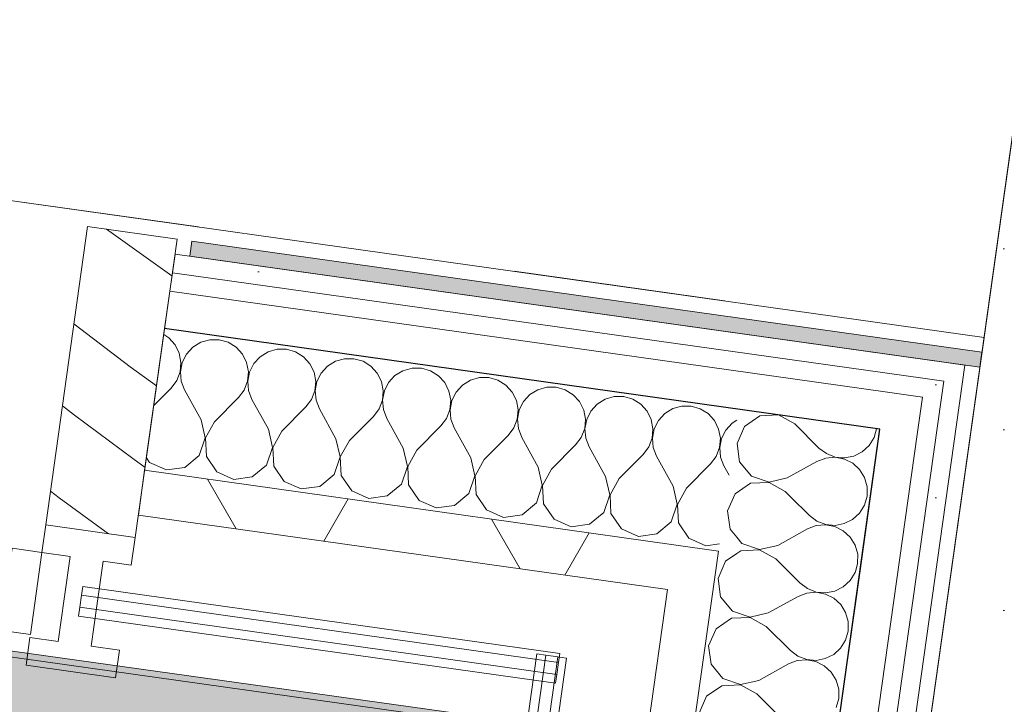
# Model space of a CAD drawing. Header units: millimetres. Extents: x 74467 to 235410, y -65 to 114857.
# Tile 240 of 256: x 123666 to 124321, y 87838 to 88293. Entities that reach past the tile are written whole.
import ezdxf
from ezdxf.enums import TextEntityAlignment as Align

# ---------------------------------------------------------------- set-up
doc = ezdxf.new("R2010")
doc.units = ezdxf.units.MM
doc.header["$MEASUREMENT"] = 0
doc.linetypes.add('Katkend topelt', pattern=[1093.611073, 529.166651, -211.666656, 141.111112, -211.666656])
doc.linetypes.add('Wipeout_Contour', pattern=[1000, 0, -1000])
for name, color, linetype in [('00 Kunstikonkursi LÜ jaoks asendi 2D', 7, 'Continuous'), ('00 Teljed.AR', 7, 'Continuous'), ('1232 Välisseinad.AR', 7, 'Continuous'), ('1233 Postid.AR', 7, 'Continuous'), ('1235 Vahelaed.AR', 7, 'Continuous'), ('1245 Klaasfassaadid.AR', 7, 'Continuous'), ('1253 Välisterrassid.AR', 7, 'Continuous'), ('1326 Seinapinnad.SA', 7, 'Continuous'), ('9350 Netopind.AR', 7, 'Continuous'), ('Aken', 7, 'Continuous')]:
    doc.layers.add(name, color=color, linetype=linetype)
doc.styles.add('GENERATED_STYLE_3', font='txt')
pattern_1 = [(60, (0, 0), (-129.90381, 75), []), (120, (0, 0), (129.90381, 75), [])]
pattern_2 = [(0, (0, 0), (0, 75), [0, -75])]
pattern_3 = [(45, (0, 0), (-176.7767, 176.7767), []), (45, (-35.36, 35.36), (-176.7767, 176.7767), []), (45, (-70.7, 70.7), (-176.7767, 176.7767), [])]

# ---------------------------------------------------------------- blocks, each defined once
blk = doc.blocks.new('Slab_2_1', base_point=(97924.22, 91486.56))
at = {"layer": '1253 Välisterrassid.AR', "linetype": 'Continuous', "lineweight": 13, "true_color": 0xcdcecd}
h = blk.add_hatch(dxfattribs=at)
h.set_pattern_fill('Põrandalaud_0001', color=254, style=0, pattern_type=2)
h.set_pattern_definition([(352, (109408.39, 80356.21), (21.1543, 150.5207), [])])
h.paths.add_polyline_path([(97924.22, 91486.56), (94848.49, 69601.63), (97576.69, 69218.21), (100268.99, 88374.94), (121846.93, 85342.36), (119898.51, 71478.61), (121636.43, 71234.36), (123968.29, 87826.31)])
at = {"layer": '1253 Välisterrassid.AR', "color": 7, "linetype": 'Continuous', "lineweight": 13, "flags": 128}
blk.add_lwpolyline([(97924.22, 91486.56), (123968.29, 87826.31), (121636.43, 71234.36), (119898.51, 71478.61), (121846.93, 85342.36), (100268.99, 88374.94), (97576.69, 69218.21), (94848.49, 69601.63)], close=True, dxfattribs=at)
blk = doc.blocks.new('Slab_22_1', base_point=(124307.1, 88081.63))
at = {"color": 254, "linetype": 'Wipeout_Contour', "lineweight": 0, "ltscale": 742907.755518}
blk.add_wipeout([(124307.1, 88081.63), (121939.59, 71235.88), (126312.64, 71235.88), (129692.64, 71235.88), (129692.64, 87324.74)], dxfattribs=at).dxf.layer = '1235 Vahelaed.AR'
at = {"layer": '1235 Vahelaed.AR', "color": 7, "linetype": 'Continuous', "lineweight": 13, "flags": 128}
blk.add_lwpolyline([(124307.1, 88081.63), (121939.59, 71235.88), (126312.64, 71235.88), (129692.64, 71235.88), (129692.64, 83745.46)], dxfattribs=at)
blk = doc.blocks.new('Slab_23_1', base_point=(97668.9, 91825.39))
at = {"color": 254, "linetype": 'Wipeout_Contour', "lineweight": 0, "ltscale": 737196.925936}
blk.add_wipeout([(97668.9, 91825.39), (124307.1, 88081.63), (129442.64, 87359.88), (129442.64, 93185.88), (97860.1, 93185.88)], dxfattribs=at).dxf.layer = '1235 Vahelaed.AR'
at = {"layer": '1235 Vahelaed.AR', "color": 7, "linetype": 'Continuous', "lineweight": 13, "flags": 128}
blk.add_lwpolyline([(97668.9, 91825.39), (124307.1, 88081.63)], dxfattribs=at)
blk = doc.blocks.new('Söökla_RG 125_21_1', base_point=(128542.66, 93185.88))
at = {"layer": '9350 Netopind.AR', "color": 7, "linetype": 'Continuous', "lineweight": 13, "flags": 128}
blk.add_lwpolyline([(97860.1, 93185.88), (97668.9, 91825.39), (101877.54, 91233.9), (101933.11, 91629.3), (102329.22, 91573.64), (102273.65, 91178.23), (107819.15, 90398.86), (107874.72, 90794.27), (108270.82, 90738.6), (108215.25, 90343.19), (113760.75, 89563.82), (113816.42, 89959.93), (114212.53, 89904.26), (114156.86, 89508.15), (119702.36, 88728.78), (119758.03, 89124.89), (120154.14, 89069.22), (120098.47, 88673.11), (124307.12, 88081.63), (124362.69, 88477.03), (124758.8, 88421.36), (124704.62, 88035.86), (129702.65, 87333.43), (129702.65, 93185.88)], close=True, dxfattribs=at)
blk = doc.blocks.new('Wall_260_1', base_point=(123779.48, 88135.59))
at = {"layer": '1326 Seinapinnad.SA', "linetype": 'Continuous', "lineweight": 0, "true_color": 0xfefefe}
blk.add_hatch(color=7, dxfattribs=at).paths.add_polyline_path([(123779.48, 88135.59), (124304.32, 88061.82), (124305.71, 88071.73), (123780.87, 88145.49)])
at = {"layer": '1326 Seinapinnad.SA', "color": 7, "linetype": 'Continuous', "lineweight": 15, "flags": 128}
for points in [[(123780.87, 88145.49), (123779.48, 88135.59)], [(124305.71, 88071.73), (123780.87, 88145.49)], [(123779.48, 88135.59), (124304.32, 88061.82)], [(124304.32, 88061.82), (124305.71, 88071.73)]]:
    blk.add_lwpolyline(points, dxfattribs=at)
blk = doc.blocks.new('*X1517')
at = {"layer": '1232 Välisseinad.AR', "color": 252, "linetype": 'Continuous', "lineweight": 13, "true_color": 0x8c8d8c}
for p, q in [((124158.18, 88029.57), (124147.98, 88022.59)), ((124170.41, 88030.15), (124158.18, 88029.57)), ((124181.33, 88024.16), (124170.57, 88030.13)), ((124181.33, 88024.16), (124197.36, 88008.2)), ((124147.98, 88022.59), (124142.98, 88011.28)), ((124234.96, 88018.41), (124235.69, 88020.98)), ((124142.98, 88011.28), (124144.67, 87999.03)), ((124197.36, 88008.2), (124202.35, 88004.45)), ((124202.35, 88004.45), (124208.18, 88002.21)), ((124144.67, 87999.03), (124152.54, 87989.51)), ((124176.3, 87988.32), (124196.11, 87999.25)), ((124201.93, 88001.48), (124196.11, 87999.25)), ((124208.15, 88002.03), (124201.93, 88001.48)), ((124212.2, 88001.26), (124208.15, 88002.03)), ((124208.18, 88002.21), (124212.89, 88001.78)), ((124151.88, 87984.78), (124141.68, 87977.79)), ((124164.23, 87985.36), (124151.88, 87984.78)), ((124152.54, 87989.51), (124164.25, 87985.54)), ((124175.04, 87979.36), (124164.23, 87985.36)), ((124164.25, 87985.54), (124176.3, 87988.32)), ((124175.04, 87979.36), (124178.53, 87975.89)), ((124141.68, 87977.79), (124136.68, 87966.48)), ((124136.68, 87966.48), (124138.37, 87954.24)), ((124138.37, 87954.24), (124142.76, 87948.93))]:
    blk.add_line(p, q, dxfattribs=at)
blk = doc.blocks.new('*X1518')
at = {"layer": '1232 Välisseinad.AR', "color": 252, "linetype": 'Continuous', "lineweight": 13, "true_color": 0x8c8d8c}
for p, q in [((124234.01, 88015.09), (124234.96, 88018.41)), ((124230.72, 88009.78), (124234.01, 88015.09)), ((124220.52, 88002.79), (124226.11, 88005.58)), ((124226.11, 88005.58), (124230.72, 88009.78)), ((124214.28, 88000.86), (124212.2, 88001.26)), ((124212.89, 88001.78), (124214.39, 88001.64)), ((124219.86, 87998.06), (124214.28, 88000.86)), ((124214.39, 88001.64), (124220.52, 88002.79)), ((124224.46, 87993.85), (124219.86, 87998.06)), ((124227.74, 87988.54), (124224.46, 87993.85)), ((124229.43, 87982.53), (124227.74, 87988.54)), ((124229.43, 87976.29), (124229.43, 87982.53)), ((124178.53, 87975.89), (124191.07, 87963.41)), ((124227.71, 87970.29), (124229.43, 87976.29)), ((124219.81, 87960.78), (124224.43, 87964.98)), ((124224.43, 87964.98), (124227.71, 87970.29)), ((124191.07, 87963.41), (124196.06, 87959.66)), ((124196.06, 87959.66), (124201.88, 87957.41)), ((124214.23, 87958), (124219.81, 87960.78)), ((124170, 87943.53), (124189.81, 87954.45)), ((124195.64, 87956.68), (124189.81, 87954.45)), ((124201.85, 87957.23), (124195.64, 87956.68)), ((124207.99, 87956.06), (124201.85, 87957.23)), ((124201.88, 87957.41), (124208.09, 87956.84)), ((124213.56, 87953.27), (124207.99, 87956.06)), ((124208.09, 87956.84), (124214.23, 87958)), ((124218.17, 87949.05), (124213.56, 87953.27)), ((124142.76, 87948.93), (124146.25, 87944.71)), ((124221.44, 87943.74), (124218.17, 87949.05)), ((124145.58, 87939.98), (124142.83, 87938.09)), ((124157.93, 87940.56), (124145.58, 87939.98)), ((124146.25, 87944.71), (124157.96, 87940.74)), ((124168.74, 87934.57), (124157.93, 87940.56)), ((124157.96, 87940.74), (124170, 87943.53)), ((124223.14, 87937.73), (124221.44, 87943.74)), ((124168.74, 87934.57), (124168.88, 87934.44)), ((124223.13, 87931.49), (124223.14, 87937.73)), ((124221.85, 87926.99), (124223.13, 87931.49))]:
    blk.add_line(p, q, dxfattribs=at)
blk = doc.blocks.new('*X1519')
at = {"layer": '1232 Välisseinad.AR', "color": 252, "linetype": 'Continuous', "lineweight": 13, "true_color": 0x8c8d8c}
for p, q in [((124135.39, 87932.99), (124130.39, 87921.68)), ((124142.83, 87938.09), (124135.39, 87932.99)), ((124168.88, 87934.44), (124184.77, 87918.61)), ((124221.42, 87925.49), (124221.85, 87926.99)), ((124130.39, 87921.68), (124132.08, 87909.44)), ((124213.52, 87915.98), (124218.13, 87920.19)), ((124218.13, 87920.19), (124221.42, 87925.49)), ((124184.77, 87918.61), (124189.76, 87914.86)), ((124189.76, 87914.86), (124195.58, 87912.61)), ((124195.58, 87912.61), (124201.8, 87912.05)), ((124201.8, 87912.05), (124207.93, 87913.2)), ((124207.93, 87913.2), (124213.52, 87915.98)), ((124132.08, 87909.44), (124139.95, 87899.91)), ((124163.71, 87898.73), (124183.51, 87909.65)), ((124189.34, 87911.88), (124183.51, 87909.65)), ((124195.56, 87912.43), (124189.34, 87911.88)), ((124201.69, 87911.27), (124195.56, 87912.43)), ((124207.27, 87908.47), (124201.69, 87911.27)), ((124211.87, 87904.25), (124207.27, 87908.47)), ((124139.95, 87899.91), (124151.66, 87895.95)), ((124215.14, 87898.94), (124211.87, 87904.25)), ((124139.29, 87895.18), (124129.09, 87888.19)), ((124151.64, 87895.76), (124139.29, 87895.18)), ((124162.45, 87889.77), (124151.64, 87895.76)), ((124151.66, 87895.95), (124163.71, 87898.73)), ((124216.84, 87892.93), (124215.14, 87898.94)), ((124216.83, 87886.69), (124216.84, 87892.93)), ((124129.09, 87888.19), (124124.09, 87876.89)), ((124162.45, 87889.77), (124178.48, 87873.81)), ((124215.12, 87880.69), (124216.83, 87886.69)), ((124211.83, 87875.39), (124215.12, 87880.69)), ((124124.09, 87876.89), (124125.78, 87864.64)), ((124178.48, 87873.81), (124183.47, 87870.06)), ((124207.22, 87871.18), (124211.83, 87875.39)), ((124183.05, 87867.08), (124177.22, 87864.85)), ((124189.26, 87867.64), (124183.05, 87867.08)), ((124183.47, 87870.06), (124189.29, 87867.82)), ((124195.39, 87866.47), (124189.26, 87867.64)), ((124189.29, 87867.82), (124195.5, 87867.25)), ((124195.5, 87867.25), (124201.64, 87868.4)), ((124201.64, 87868.4), (124207.22, 87871.18)), ((124125.78, 87864.64), (124133.66, 87855.11)), ((124157.41, 87853.93), (124177.22, 87864.85)), ((124200.97, 87863.67), (124195.39, 87866.47)), ((124205.57, 87859.45), (124200.97, 87863.67)), ((124133.66, 87855.11), (124145.37, 87851.15)), ((124145.37, 87851.15), (124157.41, 87853.93)), ((124208.85, 87854.14), (124205.57, 87859.45)), ((124210.55, 87848.14), (124208.85, 87854.14)), ((124132.99, 87850.38), (124122.79, 87843.39)), ((124145.34, 87850.97), (124132.99, 87850.38)), ((124156.15, 87844.97), (124145.34, 87850.97)), ((124210.54, 87841.9), (124210.55, 87848.14)), ((124122.79, 87843.39), (124117.79, 87832.09)), ((124156.15, 87844.97), (124172.18, 87829.01)), ((124208.83, 87835.89), (124210.54, 87841.9))]:
    blk.add_line(p, q, dxfattribs=at)
blk = doc.blocks.new('Wall_543_1', base_point=(124181.69, 87261.1))
at = {"layer": '1232 Välisseinad.AR', "linetype": 'Continuous', "lineweight": 13, "true_color": 0x8c8d8c}
h = blk.add_hatch(dxfattribs=at)
h.set_pattern_fill('Kips_0001', color=252, style=0, pattern_type=2)
h.set_pattern_definition(pattern_2)
h.paths.add_polyline_path([(124282.04, 88064.96), (124280.3, 88052.58), (124294.42, 88063.22)])
h = blk.add_hatch(dxfattribs=at)
h.set_pattern_fill('Kips_0001', color=252, style=0, pattern_type=2)
h.set_pattern_definition(pattern_2)
h.paths.add_polyline_path([(124280.3, 88052.58), (124292.68, 88050.84), (124294.42, 88063.22)])
h = blk.add_hatch(dxfattribs=at)
h.set_pattern_fill('Kips_0001', color=252, style=0, pattern_type=2)
h.set_pattern_definition(pattern_2)
h.paths.add_polyline_path([(124280.3, 88052.58), (124169.31, 87262.84), (124181.69, 87261.1), (124292.68, 88050.84)])
h = blk.add_hatch(dxfattribs=at)
h.set_pattern_fill('Kips_0001', color=252, style=0, pattern_type=2)
h.set_pattern_definition(pattern_2)
h.paths.add_polyline_path([(124267.92, 88054.32), (124266.18, 88041.94), (124280.3, 88052.58)])
h = blk.add_hatch(dxfattribs=at)
h.set_pattern_fill('Kips_0001', color=252, style=0, pattern_type=2)
h.set_pattern_definition(pattern_2)
h.paths.add_polyline_path([(124266.18, 88041.94), (124278.56, 88040.2), (124280.3, 88052.58)])
h = blk.add_hatch(dxfattribs=at)
h.set_pattern_fill('Kips_0001', color=252, style=0, pattern_type=2)
h.set_pattern_definition(pattern_2)
h.paths.add_polyline_path([(124266.18, 88041.94), (124156.93, 87264.58), (124169.31, 87262.84), (124278.56, 88040.2)])
h = blk.add_hatch(dxfattribs=at)
h.set_pattern_fill('Insulatsioon_vill_0001', color=252, style=0, pattern_type=2)
h.set_pattern_definition(pattern_1)
h.paths.add_polyline_path([(124100.94, 87943.98), (124096.77, 87914.27), (124130.65, 87939.81)])
h = blk.add_hatch(dxfattribs=at)
h.set_pattern_fill('Insulatsioon_vill_0001', color=252, style=0, pattern_type=2)
h.set_pattern_definition(pattern_1)
h.paths.add_polyline_path([(124096.77, 87914.27), (124126.47, 87910.1), (124130.65, 87939.81)])
h = blk.add_hatch(dxfattribs=at)
h.set_pattern_fill('Insulatsioon_vill_0001', color=252, style=0, pattern_type=2)
h.set_pattern_definition(pattern_1)
h.paths.add_polyline_path([(124096.77, 87914.27), (124008.39, 87285.45), (124038.1, 87281.28), (124126.47, 87910.1)])
at = {"layer": '1232 Välisseinad.AR', "color": 7, "linetype": 'Continuous', "lineweight": 13}
for p, q in [((124280.3, 88052.58), (124267.92, 88054.32)), ((124278.56, 88040.2), (124280.3, 88052.58)), ((124266.18, 88041.94), (124241.43, 88045.42)), ((124169.31, 87262.84), (124278.56, 88040.2)), ((124262.7, 88017.18), (124266.18, 88041.94)), ((124237.95, 88020.66), (124143.87, 88033.88)), ((124156.93, 87264.58), (124262.7, 88017.18)), ((124224.72, 87926.59), (124237.95, 88020.66)), ((124130.65, 87939.81), (124038.1, 87281.28)), ((124130.65, 87939.81), (124100.94, 87943.98)), ((124132.17, 87268.06), (124224.72, 87926.59))]:
    blk.add_line(p, q, dxfattribs=at)
at = {"layer": '1232 Välisseinad.AR', "color": 86, "linetype": 'Continuous', "lineweight": 25, "true_color": 0x107f01}
blk.add_line((124132.17, 87268.06), (124237.95, 88020.66), dxfattribs=at)
at = {"layer": '1232 Välisseinad.AR', "color": 7, "linetype": 'Continuous', "lineweight": 15, "flags": 128}
blk.add_lwpolyline([(124181.69, 87261.1), (124294.42, 88063.22)], dxfattribs=at)
at = {"layer": '1232 Välisseinad.AR', "color": 7, "linetype": 'Continuous', "lineweight": 13, "flags": 128}
for points in [[(124294.42, 88063.22), (124282.04, 88064.96)], [(124096.77, 87914.27), (124008.39, 87285.45)]]:
    blk.add_lwpolyline(points, dxfattribs=at)
at = {"layer": '1232 Välisseinad.AR', "color": 7, "lineweight": 15}
for name in ['*X1517', '*X1518', '*X1519']:
    blk.add_blockref(name, (0, 0), dxfattribs=at)
blk = doc.blocks.new('*X1572')
at = {"layer": '1232 Välisseinad.AR', "color": 252, "linetype": 'Continuous', "lineweight": 13, "true_color": 0x8c8d8c}
for p, q in [((123765.4, 88081.38), (123762.06, 88083.45)), ((123769.61, 88076.77), (123765.4, 88081.38)), ((123772.39, 88071.18), (123769.61, 88076.77)), ((123786.65, 88078.39), (123781.34, 88075.12)), ((123792.66, 88080.09), (123786.65, 88078.39)), ((123798.9, 88080.08), (123792.66, 88080.09)), ((123804.9, 88078.37), (123798.9, 88080.08)), ((123810.2, 88075.08), (123804.9, 88078.37)), ((123773.54, 88065.05), (123772.39, 88071.18)), ((123777.12, 88070.52), (123774.32, 88064.94)), ((123781.34, 88075.12), (123777.12, 88070.52)), ((123814.41, 88070.47), (123810.2, 88075.08)), ((123817.19, 88064.88), (123814.41, 88070.47)), ((123831.45, 88072.1), (123826.14, 88068.82)), ((123837.45, 88073.79), (123831.45, 88072.1)), ((123843.69, 88073.79), (123837.45, 88073.79)), ((123849.7, 88072.07), (123843.69, 88073.79)), ((123855, 88068.79), (123849.7, 88072.07)), ((123772.98, 88058.83), (123773.54, 88065.05)), ((123774.32, 88064.94), (123773.16, 88058.81)), ((123818.34, 88058.75), (123817.19, 88064.88)), ((123821.92, 88064.22), (123819.12, 88058.64)), ((123826.14, 88068.82), (123821.92, 88064.22)), ((123859.2, 88064.17), (123855, 88068.79)), ((123861.99, 88058.59), (123859.2, 88064.17)), ((123876.25, 88065.8), (123870.93, 88062.53)), ((123882.25, 88067.5), (123876.25, 88065.8)), ((123888.49, 88067.49), (123882.25, 88067.5)), ((123894.49, 88065.78), (123888.49, 88067.49)), ((123899.8, 88062.49), (123894.49, 88065.78)), ((123770.73, 88053.01), (123772.98, 88058.83)), ((123773.16, 88058.81), (123773.71, 88052.59)), ((123817.77, 88052.54), (123818.34, 88058.75)), ((123819.12, 88058.64), (123817.96, 88052.51)), ((123863.14, 88052.45), (123861.99, 88058.59)), ((123866.72, 88057.92), (123863.92, 88052.35)), ((123870.93, 88062.53), (123866.72, 88057.92)), ((123904, 88057.88), (123899.8, 88062.49)), ((123906.79, 88052.29), (123904, 88057.88)), ((123921.04, 88059.5), (123915.73, 88056.23)), ((123927.05, 88061.2), (123921.04, 88059.5)), ((123933.29, 88061.19), (123927.05, 88061.2)), ((123939.29, 88059.48), (123933.29, 88061.19)), ((123944.6, 88056.19), (123939.29, 88059.48)), ((123766.98, 88048.02), (123770.73, 88053.01)), ((123773.71, 88052.59), (123775.94, 88046.76)), ((123815.53, 88046.71), (123817.77, 88052.54)), ((123817.96, 88052.51), (123818.51, 88046.29)), ((123862.57, 88046.24), (123863.14, 88052.45)), ((123863.92, 88052.35), (123862.75, 88046.21)), ((123907.94, 88046.16), (123906.79, 88052.29)), ((123911.52, 88051.63), (123908.72, 88046.05)), ((123915.73, 88056.23), (123911.52, 88051.63)), ((123948.8, 88051.58), (123944.6, 88056.19)), ((123951.58, 88046), (123948.8, 88051.58)), ((123960.53, 88049.93), (123956.31, 88045.33)), ((123965.84, 88053.21), (123960.53, 88049.93)), ((123971.85, 88054.91), (123965.84, 88053.21)), ((123978.09, 88054.9), (123971.85, 88054.91)), ((123984.09, 88053.19), (123978.09, 88054.9)), ((123989.39, 88049.9), (123984.09, 88053.19)), ((123993.6, 88045.29), (123989.39, 88049.9)), ((123755.46, 88036.44), (123766.98, 88048.02)), ((123786.86, 88026.95), (123775.94, 88046.76)), ((123811.78, 88041.73), (123815.53, 88046.71)), ((123818.51, 88046.29), (123820.74, 88040.47)), ((123860.33, 88040.42), (123862.57, 88046.24)), ((123862.75, 88046.21), (123863.31, 88040)), ((123907.37, 88039.94), (123907.94, 88046.16)), ((123908.72, 88046.05), (123907.55, 88039.92)), ((123952.74, 88039.86), (123951.58, 88046)), ((123956.31, 88045.33), (123953.52, 88039.75)), ((123996.38, 88039.7), (123993.6, 88045.29)), ((124005.33, 88043.64), (124001.11, 88039.04)), ((124010.64, 88046.91), (124005.33, 88043.64)), ((124016.64, 88048.61), (124010.64, 88046.91)), ((124022.89, 88048.6), (124016.64, 88048.61)), ((124028.89, 88046.89), (124022.89, 88048.6)), ((124034.19, 88043.6), (124028.89, 88046.89)), ((124038.4, 88038.99), (124034.19, 88043.6)), ((123795.82, 88025.69), (123811.78, 88041.73)), ((123831.66, 88020.66), (123820.74, 88040.47)), ((123856.58, 88035.43), (123860.33, 88040.42)), ((123863.31, 88040), (123865.54, 88034.17)), ((123905.12, 88034.12), (123907.37, 88039.94)), ((123907.55, 88039.92), (123908.1, 88033.7)), ((123952.17, 88033.65), (123952.74, 88039.86)), ((123953.52, 88039.75), (123952.35, 88033.62)), ((123997.53, 88033.57), (123996.38, 88039.7)), ((124001.11, 88039.04), (123998.31, 88033.46)), ((124041.18, 88033.4), (124038.4, 88038.99)), ((124050.12, 88037.34), (124045.91, 88032.74)), ((124055.44, 88040.62), (124050.12, 88037.34)), ((124061.44, 88042.31), (124055.44, 88040.62)), ((124067.68, 88042.31), (124061.44, 88042.31)), ((124073.68, 88040.59), (124067.68, 88042.31)), ((124078.99, 88037.31), (124073.68, 88040.59)), ((124083.19, 88032.69), (124078.99, 88037.31)), ((123840.62, 88019.4), (123856.58, 88035.43)), ((123876.46, 88014.36), (123865.54, 88034.17)), ((123901.37, 88029.13), (123905.12, 88034.12)), ((123908.1, 88033.7), (123910.33, 88027.87)), ((123949.92, 88027.83), (123952.17, 88033.65)), ((123952.35, 88033.62), (123952.9, 88027.41)), ((123996.97, 88027.35), (123997.53, 88033.57)), ((123998.31, 88033.46), (123997.15, 88027.33)), ((124042.33, 88027.27), (124041.18, 88033.4)), ((124045.91, 88032.74), (124043.11, 88027.16)), ((124085.98, 88027.11), (124083.19, 88032.69)), ((124094.92, 88031.05), (124090.71, 88026.44)), ((124100.24, 88034.32), (124094.92, 88031.05)), ((124106.24, 88036.02), (124100.24, 88034.32)), ((124112.48, 88036.01), (124106.24, 88036.02)), ((124118.48, 88034.3), (124112.48, 88036.01)), ((124123.79, 88031.01), (124118.48, 88034.3)), ((124127.99, 88026.4), (124123.79, 88031.01)), ((123789.64, 88014.91), (123786.86, 88026.95)), ((123795.82, 88025.69), (123789.83, 88014.88)), ((123885.42, 88013.1), (123901.37, 88029.13)), ((123921.25, 88008.07), (123910.33, 88027.87)), ((123946.17, 88022.84), (123949.92, 88027.83)), ((123952.9, 88027.41), (123955.13, 88021.58)), ((123994.72, 88021.53), (123996.97, 88027.35)), ((123997.15, 88027.33), (123997.7, 88021.11)), ((124041.76, 88021.06), (124042.33, 88027.27)), ((124043.11, 88027.16), (124041.94, 88021.03)), ((124087.13, 88020.98), (124085.98, 88027.11)), ((124090.71, 88026.44), (124087.91, 88020.87)), ((124130.78, 88020.81), (124127.99, 88026.4)), ((124139.72, 88024.75), (124135.5, 88020.15)), ((124142.86, 88026.68), (124139.72, 88024.75)), ((123834.44, 88008.61), (123831.66, 88020.66)), ((123840.62, 88019.4), (123834.62, 88008.59)), ((123930.21, 88006.81), (123946.17, 88022.84)), ((123966.05, 88001.77), (123955.13, 88021.58)), ((123990.97, 88016.54), (123994.72, 88021.53)), ((123997.7, 88021.11), (123999.93, 88015.28)), ((124039.52, 88015.23), (124041.76, 88021.06)), ((124041.94, 88021.03), (124042.5, 88014.81)), ((124086.56, 88014.76), (124087.13, 88020.98)), ((124087.91, 88020.87), (124086.74, 88014.74)), ((124131.93, 88014.68), (124130.78, 88020.81)), ((124135.5, 88020.15), (124132.71, 88014.57)), ((123785.68, 88003.2), (123789.64, 88014.91)), ((123789.83, 88014.88), (123790.41, 88002.54)), ((123879.24, 88002.32), (123876.46, 88014.36)), ((123885.42, 88013.1), (123879.42, 88002.29)), ((123975.01, 88000.51), (123990.97, 88016.54)), ((124010.85, 87995.47), (123999.93, 88015.28)), ((124035.77, 88010.25), (124039.52, 88015.23)), ((124042.5, 88014.81), (124044.73, 88008.99)), ((124084.32, 88008.94), (124086.56, 88014.76)), ((124086.74, 88014.74), (124087.29, 88008.52)), ((124131.36, 88008.46), (124131.93, 88014.68)), ((124132.71, 88014.57), (124131.54, 88008.44)), ((123830.48, 87996.9), (123834.44, 88008.61)), ((123834.62, 88008.59), (123835.21, 87996.24)), ((123924.04, 87996.02), (123921.25, 88008.07)), ((123930.21, 88006.81), (123924.22, 87996)), ((124019.81, 87994.22), (124035.77, 88010.25)), ((124055.65, 87989.18), (124044.73, 88008.99)), ((124080.57, 88003.95), (124084.32, 88008.94)), ((124087.29, 88008.52), (124089.53, 88002.69)), ((124129.11, 88002.64), (124131.36, 88008.46)), ((124131.54, 88008.44), (124132.09, 88002.22)), ((123750.56, 88001.61), (123752.6, 87998.63)), ((123752.6, 87998.63), (123763.91, 87993.63)), ((123776.15, 87995.32), (123785.68, 88003.2)), ((123790.41, 88002.54), (123797.4, 87992.34)), ((123875.28, 87990.61), (123879.24, 88002.32)), ((123879.42, 88002.29), (123880.01, 87989.94)), ((123968.84, 87989.73), (123966.05, 88001.77)), ((123975.01, 88000.51), (123969.02, 87989.7)), ((124064.61, 87987.92), (124080.57, 88003.95)), ((124100.45, 87982.88), (124089.53, 88002.69)), ((124109.41, 87981.62), (124125.36, 87997.65)), ((124125.36, 87997.65), (124129.11, 88002.64)), ((124132.09, 88002.22), (124134.32, 87996.39)), ((123763.91, 87993.63), (123776.15, 87995.32)), ((123797.4, 87992.34), (123808.7, 87987.34)), ((123820.95, 87989.03), (123830.48, 87996.9)), ((123835.21, 87996.24), (123842.2, 87986.04)), ((123920.07, 87984.31), (123924.04, 87996.02)), ((123924.22, 87996), (123924.8, 87983.65)), ((124013.63, 87983.43), (124010.85, 87995.47)), ((124019.81, 87994.22), (124013.81, 87983.4)), ((124137.73, 87990.21), (124134.32, 87996.39)), ((123808.7, 87987.34), (123820.95, 87989.03)), ((123842.2, 87986.04), (123853.5, 87981.04)), ((123865.75, 87982.73), (123875.28, 87990.61)), ((123880.01, 87989.94), (123886.99, 87979.75)), ((123964.87, 87978.02), (123968.84, 87989.73)), ((123969.02, 87989.7), (123969.6, 87977.35)), ((124058.43, 87977.13), (124055.65, 87989.18)), ((124064.61, 87987.92), (124058.61, 87977.11)), ((123853.5, 87981.04), (123865.75, 87982.73)), ((123886.99, 87979.75), (123898.3, 87974.75)), ((123910.55, 87976.44), (123920.07, 87984.31)), ((123924.8, 87983.65), (123931.79, 87973.45)), ((123955.34, 87970.14), (123964.87, 87978.02)), ((124009.67, 87971.72), (124013.63, 87983.43)), ((124013.81, 87983.4), (124014.4, 87971.06)), ((124103.23, 87970.84), (124100.45, 87982.88)), ((124109.41, 87981.62), (124103.41, 87970.81)), ((123898.3, 87974.75), (123910.55, 87976.44)), ((123931.79, 87973.45), (123943.1, 87968.45)), ((123969.6, 87977.35), (123976.59, 87967.15)), ((124000.14, 87963.84), (124009.67, 87971.72)), ((124054.47, 87965.42), (124058.43, 87977.13)), ((124058.61, 87977.11), (124059.2, 87964.76)), ((123943.1, 87968.45), (123955.34, 87970.14)), ((123976.59, 87967.15), (123987.89, 87962.15)), ((124014.4, 87971.06), (124021.39, 87960.86)), ((124044.94, 87957.55), (124054.47, 87965.42)), ((124099.26, 87959.13), (124103.23, 87970.84)), ((124103.41, 87970.81), (124103.99, 87958.46)), ((123987.89, 87962.15), (124000.14, 87963.84)), ((124021.39, 87960.86), (124032.69, 87955.86)), ((124059.2, 87964.76), (124066.18, 87954.56)), ((124089.74, 87951.25), (124099.26, 87959.13)), ((124103.99, 87958.46), (124110.98, 87948.27)), ((124032.69, 87955.86), (124044.94, 87957.55)), ((124066.18, 87954.56), (124077.49, 87949.56)), ((124077.49, 87949.56), (124089.74, 87951.25)), ((124110.98, 87948.27), (124122.29, 87943.27)), ((124122.29, 87943.27), (124131.31, 87944.51))]:
    blk.add_line(p, q, dxfattribs=at)
blk = doc.blocks.new('Wall_591_1', base_point=(124294.42, 88063.22))
at = {"layer": '1232 Välisseinad.AR', "linetype": 'Continuous', "lineweight": 13, "true_color": 0x8c8d8c}
h = blk.add_hatch(dxfattribs=at)
h.set_pattern_fill('Kips_0001', color=252, style=0, pattern_type=2)
h.set_pattern_definition(pattern_2)
h.paths.add_polyline_path([(124282.04, 88064.96), (123769.59, 88136.98), (123767.85, 88124.6), (124280.3, 88052.58)])
h = blk.add_hatch(dxfattribs=at)
h.set_pattern_fill('Kips_0001', color=252, style=0, pattern_type=2)
h.set_pattern_definition(pattern_2)
h.paths.add_polyline_path([(124267.92, 88054.32), (123767.85, 88124.6), (123766.11, 88112.22), (124266.18, 88041.94)])
h = blk.add_hatch(dxfattribs=at)
h.set_pattern_fill('Insulatsioon_vill_0001', color=252, style=0, pattern_type=2)
h.set_pattern_definition(pattern_1)
h.paths.add_polyline_path([(124100.94, 87943.98), (123749.41, 87993.39), (123745.23, 87963.68), (124096.77, 87914.27)])
at = {"layer": '1232 Välisseinad.AR', "color": 7, "linetype": 'Continuous', "lineweight": 13}
for p, q in [((124267.92, 88054.32), (123767.85, 88124.6)), ((124241.43, 88045.42), (123766.11, 88112.22)), ((124143.87, 88033.88), (123762.63, 88087.46)), ((124280.3, 88052.58), (124267.92, 88054.32)), ((124266.18, 88041.94), (124241.43, 88045.42)), ((124237.95, 88020.66), (124143.87, 88033.88)), ((123749.41, 87993.39), (124100.94, 87943.98)), ((124130.65, 87939.81), (124100.94, 87943.98))]:
    blk.add_line(p, q, dxfattribs=at)
at = {"layer": '1232 Välisseinad.AR', "color": 86, "linetype": 'Continuous', "lineweight": 25, "true_color": 0x107f01}
blk.add_line((124237.95, 88020.66), (123762.63, 88087.46), dxfattribs=at)
at = {"layer": '1232 Välisseinad.AR', "color": 7, "linetype": 'Continuous', "lineweight": 13, "flags": 128}
for points in [[(123767.85, 88124.6), (123769.59, 88136.98)], [(123766.11, 88112.22), (123767.85, 88124.6)], [(123762.63, 88087.46), (123766.11, 88112.22)], [(123749.41, 87993.39), (123762.63, 88087.46)], [(123745.23, 87963.68), (123749.41, 87993.39)], [(123745.23, 87963.68), (124096.77, 87914.27)]]:
    blk.add_lwpolyline(points, dxfattribs=at)
at = {"layer": '1232 Välisseinad.AR', "color": 7, "linetype": 'Continuous', "lineweight": 15, "flags": 128}
blk.add_lwpolyline([(124282.04, 88064.96), (123769.59, 88136.98)], dxfattribs=at)
at = {"layer": '1232 Välisseinad.AR', "color": 7, "lineweight": 15}
blk.add_blockref('*X1572', (0, 0), dxfattribs=at)
blk = doc.blocks.new('Wall_593_1', base_point=(124280.68, 87893.48))
at = {"layer": '1326 Seinapinnad.SA', "linetype": 'Continuous', "lineweight": 0, "true_color": 0xfefefe}
blk.add_hatch(color=7, dxfattribs=at).paths.add_polyline_path([(124280.68, 87893.48), (124280.66, 87893.48), (124279.27, 87883.58), (124279.29, 87883.57)])
at = {"layer": '1326 Seinapinnad.SA', "color": 7, "linetype": 'Continuous', "lineweight": 15, "flags": 128}
for points in [[(124280.66, 87893.48), (124279.27, 87883.58)], [(124279.29, 87883.57), (124280.68, 87893.48)], [(124280.68, 87893.48), (124280.66, 87893.48)], [(124279.27, 87883.58), (124279.29, 87883.57)]]:
    blk.add_lwpolyline(points, dxfattribs=at)
blk = doc.blocks.new('Column_68_1', base_point=(124475.95, 87845.84))
at = {"layer": '1233 Postid.AR', "linetype": 'Continuous', "lineweight": 13, "true_color": 0x8c8d8c}
h = blk.add_hatch(dxfattribs=at)
h.set_pattern_fill('Betoon_0001', color=252, style=0, pattern_type=2)
h.set_pattern_definition([(0, (0, 0), (0, 623.5383), [60, -300]), (0, (180, 311.8), (0, 623.5383), [60, -300]), (60, (0, 0), (-540, 311.7692), [60, -300]), (60, (360, 0), (-540, 311.7692), [60, -300]), (120, (60, 0), (540, 311.7692), [60, -300]), (120, (420, 0), (540, 311.7692), [60, -300]), (0, (0, 60), (0, 120.000005), [0, -120, 0, -180.00001]), (45, (60, 60), (-84.85282, 84.85282), [0, -90, 0, -150.00001])])
h.paths.add_polyline_path([(124193, 87269.61), (124589.11, 87213.94), (124758.9, 88422.07), (124362.79, 88477.73)])
at = {"layer": '1233 Postid.AR', "color": 7, "linetype": 'Continuous', "lineweight": 15, "flags": 128}
blk.add_lwpolyline([(124193, 87269.61), (124589.11, 87213.94), (124758.9, 88422.07), (124362.79, 88477.73)], close=True, dxfattribs=at)
blk = doc.blocks.new('Curtain Wall_16_1')
at = {"layer": '1245 Klaasfassaadid.AR', "color": 7, "linetype": 'Continuous', "lineweight": 13, "flags": 128}
for points in [[(123924.99, 87266.88), (124009.98, 87871.57), (124015.92, 87870.74), (123930.94, 87266.04)], [(123930.94, 87266.04), (124015.92, 87870.74), (124023.84, 87869.63), (123938.86, 87264.93)], [(123938.86, 87264.93), (124023.84, 87869.63), (124029.78, 87868.79), (123944.8, 87264.1)]]:
    blk.add_lwpolyline(points, close=True, dxfattribs=at)
blk = doc.blocks.new('*X3517')
at = {"layer": '1245 Klaasfassaadid.AR', "color": 7, "linetype": 'Continuous', "lineweight": 13}
for p, q in [((123767.55, 88122.48), (123724.06, 88153.47)), ((123739.71, 88062.14), (123702.47, 88090.55)), ((123757.27, 88049.38), (123739.71, 88062.14)), ((123702.87, 88030.01), (123694.83, 88036.17)), ((123741.58, 88001.13), (123702.87, 88030.01)), ((123749.67, 87995.28), (123741.58, 88001.13)), ((123692.64, 87975.22), (123686.87, 87979.56)), ((123725.35, 87951.33), (123692.64, 87975.22))]:
    blk.add_line(p, q, dxfattribs=at)
blk = doc.blocks.new('Curtain Wall_23_1')
at = {"layer": '1245 Klaasfassaadid.AR', "linetype": 'Continuous', "lineweight": 0, "true_color": 0x000000}
h = blk.add_hatch(dxfattribs=at)
h.set_pattern_fill('Alumiinium_0001', color=178, style=0, pattern_type=2)
h.set_pattern_definition(pattern_3)
h.paths.add_polyline_path([(123681.15, 87938.86), (123699.97, 87936.21), (123696, 87907.99), (123717.79, 87904.93), (123721.75, 87933.15), (123740.57, 87930.51), (123743.14, 87948.83), (123683.73, 87957.18)])
h = blk.add_hatch(dxfattribs=at)
h.set_pattern_fill('Alumiinium_0001', color=178, style=0, pattern_type=2)
h.set_pattern_definition(pattern_3)
h.paths.add_polyline_path([(123690.98, 87872.25), (123712.76, 87869.19), (123713.82, 87876.7), (123717.79, 87904.93), (123696, 87907.99), (123692.03, 87879.77)])
h = blk.add_hatch(dxfattribs=at)
h.set_pattern_fill('Alumiinium_0001', color=178, style=0, pattern_type=2)
h.set_pattern_definition(pattern_3)
h.paths.add_polyline_path([(123670.65, 87864.1), (123730.06, 87855.75), (123732.63, 87874.03), (123713.82, 87876.7), (123712.76, 87869.19), (123690.98, 87872.25), (123692.03, 87879.77), (123673.22, 87882.44)])
at = {"layer": 'Aken', "linetype": 'Continuous', "lineweight": 0, "true_color": 0x000000}
h = blk.add_hatch(dxfattribs=at)
h.set_pattern_fill('Alumiinium_0001', color=178, style=0, pattern_type=2)
h.set_pattern_definition(pattern_3)
h.paths.add_polyline_path([(123681.15, 87938.86), (123661.35, 87941.64), (123654.39, 87892.13), (123629.63, 87895.61), (123628.94, 87890.65), (123673.5, 87884.39)])
at = {"layer": '1245 Klaasfassaadid.AR', "color": 7, "linetype": 'Continuous', "lineweight": 13}
for p, q in [((123711.56, 88155.23), (123770.98, 88146.88)), ((123683.73, 87957.18), (123743.14, 87948.83)), ((123681.15, 87938.86), (123699.97, 87936.21)), ((123721.75, 87933.15), (123740.57, 87930.51)), ((123673.22, 87882.44), (123670.65, 87864.1)), ((123673.22, 87882.44), (123692.03, 87879.77)), ((123713.82, 87876.7), (123732.63, 87874.03)), ((123732.63, 87874.03), (123730.06, 87855.75)), ((123670.65, 87864.1), (123730.06, 87855.75))]:
    blk.add_line(p, q, dxfattribs=at)
at = {"layer": '1245 Klaasfassaadid.AR', "color": 7, "linetype": 'Continuous', "lineweight": 13, "flags": 128}
for points in [[(123711.56, 88155.23), (123683.73, 87957.18), (123681.15, 87938.86)], [(123770.98, 88146.88), (123743.14, 87948.83), (123740.57, 87930.51)], [(123699.97, 87936.21), (123696, 87907.99), (123692.03, 87879.77)], [(123721.75, 87933.15), (123717.79, 87904.93), (123713.82, 87876.7)]]:
    blk.add_lwpolyline(points, dxfattribs=at)
for points in [[(124024.33, 87865.89), (123707.45, 87910.42), (123708.28, 87916.36), (124025.16, 87871.83)], [(124023.21, 87857.96), (123706.34, 87902.5), (123707.45, 87910.42), (124024.33, 87865.89)], [(124022.38, 87852.02), (123705.5, 87896.56), (123706.34, 87902.5), (124023.21, 87857.96)]]:
    blk.add_lwpolyline(points, close=True, dxfattribs=at)
at = {"layer": 'Aken', "color": 7, "linetype": 'Continuous', "lineweight": 15, "flags": 128}
blk.add_lwpolyline([(123681.15, 87938.86), (123661.35, 87941.64), (123654.39, 87892.13), (123629.63, 87895.61), (123628.94, 87890.65), (123673.5, 87884.39)], close=True, dxfattribs=at)
at = {"layer": '1245 Klaasfassaadid.AR', "linetype": 'Continuous', "lineweight": 0}
blk.add_blockref('*X3517', (0, 0), dxfattribs=at)
blk = doc.blocks.new('Standard grid marker_12')
at = {"layer": '00 Teljed.AR', "color": 252, "linetype": 'Katkend topelt', "lineweight": 13, "true_color": 0x8c8d8c}
blk.add_line((7649.2, 0), (54012.39, 0), dxfattribs=at)
at = {"layer": '00 Teljed.AR', "color": 252, "lineweight": 13, "true_color": 0x8c8d8c, "style": 'GENERATED_STYLE_3'}
for tag, p in [('AC_MarkerText_1_0', (-55.7, -25.43)), ('AC_MarkerText_1_1', (62005.88, -25.43))]:
    blk.add_attdef(tag, text='', height=200, rotation=278, dxfattribs=at).set_placement(p, align=Align.TOP_CENTER)
blk = doc.blocks.new('Standard grid marker_16')
at = {"layer": '00 Teljed.AR', "color": 252, "linetype": 'Katkend topelt', "lineweight": 13, "true_color": 0x8c8d8c}
blk.add_line((1179.41, 0), (63858.05, 0), dxfattribs=at)
at = {"layer": '00 Teljed.AR', "color": 252, "lineweight": 13, "true_color": 0x8c8d8c, "style": 'GENERATED_STYLE_3'}
for tag, p in [('AC_MarkerText_1_0', (-179.72, -190.01)), ('AC_MarkerText_1_1', (65257.74, -190.01))]:
    blk.add_attdef(tag, text='', height=200, rotation=188, dxfattribs=at).set_placement(p, align=Align.TOP_CENTER)

msp = doc.modelspace()

# ---------------------------------------------------------------- block references
at = {"layer": '1253 Välisterrassid.AR', "color": 7, "linetype": 'Continuous', "lineweight": 13}
msp.add_blockref('Slab_2_1', (97924.22, 91486.56), dxfattribs=at)

# ---------------------------------------------------------------- next in the draw order: block references
at = {"layer": '1235 Vahelaed.AR', "color": 7, "linetype": 'Continuous', "lineweight": 13}
msp.add_blockref('Slab_22_1', (124307.1, 88081.63), dxfattribs=at)

# ---------------------------------------------------------------- next in the draw order: block references
msp.add_blockref('Slab_23_1', (97668.9, 91825.39), dxfattribs=at)

# ---------------------------------------------------------------- next in the draw order: wipeouts: each hides what was drawn before it
at = {"color": 254, "linetype": 'Wipeout_Contour', "lineweight": 0, "ltscale": 1106957.325690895}
msp.add_wipeout([(86371.61, 105811.43), (85252.01, 103464.94), (118693.51, 103518.11), (139774.07, 103480.61), (139783.71, 82997.03), (142852.78, 81554), (142830.82, 105959.24)], dxfattribs=at).dxf.layer = '00 Kunstikonkursi LÜ jaoks asendi 2D'

# ---------------------------------------------------------------- next in the draw order: hatches: boundary and pattern name
at = {"layer": '00 Kunstikonkursi LÜ jaoks asendi 2D', "linetype": 'Continuous', "lineweight": 0, "true_color": 0x161513}
msp.add_hatch(color=168, dxfattribs=at).paths.add_polyline_path([(78643.15, 56207.39), (97573.74, 69203.08), (100257.02, 88361.08), (121836.39, 85338.65), (119894.49, 71473.98), (121631.91, 71230.03), (123957.76, 87832.01), (97910.79, 91471.6), (94845.36, 69585.22), (80740.08, 71575.34)])

# ---------------------------------------------------------------- next in the draw order: linework, layer by layer
at = {"layer": '00 Kunstikonkursi LÜ jaoks asendi 2D', "color": 7, "linetype": 'Continuous', "lineweight": 13, "flags": 128}
msp.add_lwpolyline([(85212.3, 103505.93), (80740.08, 71575.34), (94838.97, 69600.78), (97910.79, 91471.6), (123957.76, 87832.01), (121631.91, 71230.03), (139853.7, 71250.65), (139838.51, 103531.64)], close=True, dxfattribs=at)
at = {"layer": '9350 Netopind.AR', "color": 161, "linetype": 'Continuous', "lineweight": 0, "true_color": 0x8f92da, "flags": 128}
msp.add_lwpolyline([(97860.1, 93185.88), (97668.9, 91825.39), (101877.54, 91233.9), (101933.11, 91629.3), (102329.22, 91573.64), (102273.65, 91178.23), (107819.15, 90398.86), (107874.72, 90794.27), (108270.82, 90738.6), (108215.25, 90343.19), (113760.75, 89563.82), (113816.42, 89959.93), (114212.53, 89904.26), (114156.86, 89508.15), (119702.36, 88728.78), (119758.03, 89124.89), (120154.14, 89069.22), (120098.47, 88673.11), (124307.12, 88081.63), (124362.69, 88477.03), (124758.8, 88421.36), (124704.62, 88035.86), (129702.65, 87333.43), (129702.65, 93185.88)], close=True, dxfattribs=at)

# ---------------------------------------------------------------- next in the draw order: block references
at = {"layer": '1232 Välisseinad.AR', "color": 7, "lineweight": 15}
for name, p in [('Wall_591_1', (124294.42, 88063.22)), ('Wall_543_1', (124181.69, 87261.1))]:
    msp.add_blockref(name, p, dxfattribs=at)
at = {"layer": '1233 Postid.AR', "color": 7, "lineweight": 15}
msp.add_blockref('Column_68_1', (124475.95, 87845.84), dxfattribs=at)
at = {"layer": '1326 Seinapinnad.SA', "color": 7, "lineweight": 15}
for name, p in [('Wall_260_1', (123779.48, 88135.59)), ('Wall_593_1', (124280.68, 87893.48))]:
    msp.add_blockref(name, p, dxfattribs=at)
at = {"layer": '9350 Netopind.AR', "color": 7, "linetype": 'Continuous', "lineweight": 13}
msp.add_blockref('Söökla_RG 125_21_1', (128542.66, 93185.88), dxfattribs=at)

# ---------------------------------------------------------------- next in the draw order: block references
at = {"layer": '1245 Klaasfassaadid.AR', "linetype": 'Continuous', "lineweight": 0}
msp.add_blockref('Curtain Wall_16_1', (0, 0), dxfattribs=at)

# ---------------------------------------------------------------- next in the draw order: block references
msp.add_blockref('Curtain Wall_23_1', (0, 0), dxfattribs=at)

# ---------------------------------------------------------------- next in the draw order: block references
at = {"layer": '00 Teljed.AR', "color": 7, "linetype": 'Continuous', "lineweight": 13, "zscale": 1000}
for name, p, rotation in [('Standard grid marker_12', (118517.94, 46889.58), 82.0000000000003), ('Standard grid marker_16', (144446.65, 85251.2), 172.0000000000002)]:
    msp.add_blockref(name, p, dxfattribs=dict(at, rotation=rotation))

doc.saveas('drawing.dxf')
